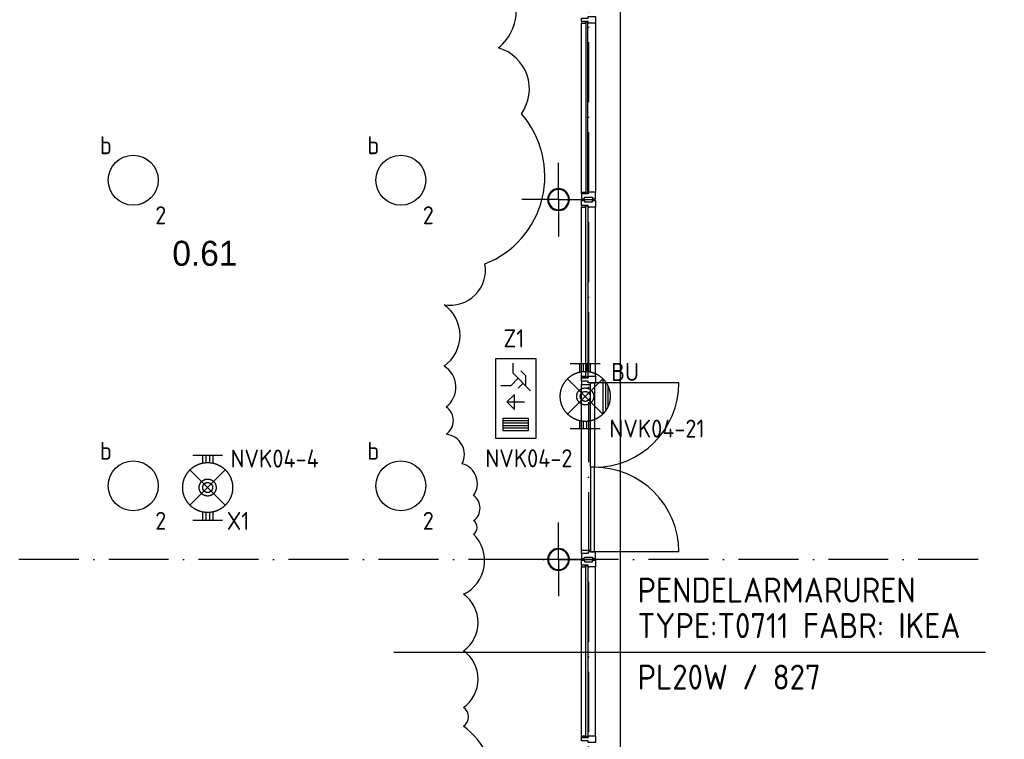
# Model space of a CAD drawing. Header units: millimetres. Extents: x -6587 to 112313, y 244 to 84344.
# Tile 7 of 58: x 28557 to 38409, y 17533 to 24733. Entities that reach past the tile are written whole.
import ezdxf
from ezdxf.enums import TextEntityAlignment as Align
from ezdxf.xclip import XClip

# ---------------------------------------------------------------- set-up
doc = ezdxf.new("R2010")
doc.units = ezdxf.units.MM
doc.header["$LTSCALE"] = 100
doc.header["$XCLIPFRAME"] = 0
doc.linetypes.add('DASHDOT', pattern=[9, 6, -1.5, 0, -1.5])
doc.layers.get('0').update_dxf_attribs({"linetype": 'CONTINUOUS'})
for name, color, linetype in [('AL$7----_STRAMIEN', 1, 'DASHDOT'), ('BOUW', 8, 'CONTINUOUS'), ('EB63101-_ATTRIB', 2, 'CONTINUOUS'), ('EB63202-_ATTRIB', 2, 'CONTINUOUS'), ('EB63501-_ATTRIB', 2, 'CONTINUOUS'), ('EL63101-_LICHT-ARM', 3, 'CONTINUOUS'), ('EL63202-_NOODVRL-TXT', 3, 'CONTINUOUS'), ('EL63501-_NOODVRL-ARM', 3, 'CONTINUOUS'), ('KABELGOOT', 8, 'CONTINUOUS'), ('LIJN035', 50, 'CONTINUOUS'), ('TEKST25', 10, 'CONTINUOUS'), ('WOLKGEEL', 2, 'CONTINUOUS')]:
    doc.layers.add(name, color=color, linetype=linetype)
doc.styles.add('1_8', font='iso', dxfattribs={"width": 0.7, "height": 1.8})
doc.styles.add('BURO-025', font='BUROFONT.shx', dxfattribs={"height": 250})
doc.styles.add('ISO', font='iso.shx')
doc.styles.add('NORATT', font='isocp.shx')
doc.styles.get("Standard").update_dxf_attribs({"font": 'iso.shx'})
doc.styles.add('TECHNIC', font='technic_.ttf')

# ---------------------------------------------------------------- blocks, each defined once
blk = doc.blocks.new('EJ3T01W')
at = {"color": 0}
for p, q in [((-3.25, -1.5), (-3.25, 1.5)), ((-1.768, 1.768), (1.768, -1.768)), ((1.768, 1.768), (-1.768, -1.768)), ((3.25, -1.5), (3.25, 1.5)), ((-3.25, 0.525), (-2.444, 0.525)), ((-3.25, 0.175), (-2.494, 0.175)), ((2.444, 0.525), (3.25, 0.525)), ((2.494, 0.175), (3.25, 0.175)), ((-3.25, -0.175), (-2.494, -0.175)), ((-3.25, -0.525), (-2.444, -0.525)), ((2.444, -0.525), (3.25, -0.525)), ((2.494, -0.175), (3.25, -0.175))]:
    blk.add_line(p, q, dxfattribs=at)
for p, q in [((1.768, -1.768), (-1.768, -1.768)), ((1.476, -2.018), (-1.476, -2.018)), ((1.052, -2.268), (-1.052, -2.268))]:
    blk.add_line(p, q)
at = {"color": 6}
blk.add_lwpolyline([(1.768, -1.768), (1.75, -1.75)], dxfattribs=at)
at = {"color": 0}
for radius in [2.5, 0.85, 0.5]:
    blk.add_circle((0, 0), radius, dxfattribs=at)
at = {"color": 6, "style": '1_8'}
for tag, flags, p in [('A_CODE', 8, (-3.5, 2.75)), ('SCHAK', 8, (3.5, 2.75)), ('GROEP', 8, (-3.5, -2.75)), ('KAST', 9, (3.5, -2.75))]:
    blk.add_attdef(tag, text='', height=1.8, dxfattribs=dict(at, flags=flags)).set_placement(p, align=Align.MIDDLE)
blk = doc.blocks.new('ES3N026')
for p, q in [((2.25, 1.25), (2.25, -1.25)), ((2.5, 1.25), (2.5, -1.25)), ((2.75, 1.25), (2.75, -1.25)), ((3, 1.25), (3, -1.25)), ((-1.5, 0.75), (-1, 0.25)), ((0.375, -0.875), (0.375, 0.875))]:
    blk.add_line(p, q)
for points in [[(4.013, 2.007), (4.013, -1.981), (-3.988, -1.981), (-3.988, 2.007)], [(3.25, -1.25), (2, -1.25), (2, 1.25), (3.25, 1.25)], [(0.375, -0.875), (1.125, -0.125), (-0.375, -0.125)]]:
    blk.add_lwpolyline(points, close=True)
for points in [[(-0.75, 1.5), (-2.5, -0.25), (-3.5, -0.25)], [(-1.25, 1), (-2.25, 1), (-2.75, 0.5)], [(-2, 0.25), (-1.25, -0.5), (-1.25, -1.5)]]:
    blk.add_lwpolyline(points)
at = {"color": 2, "style": '1_8', "flags": 8}
blk.add_attdef('NUMMER', text='', height=1.8, dxfattribs=at).set_placement((4, 3.75), align=Align.MIDDLE)
at = {"style": '1_8'}
for tag, flags, p in [('A_CODE', 8, (-3.5, 2.75)), ('SCHAK', 8, (3.5, 2.75)), ('GROEP', 8, (-3.5, -2.75)), ('KAST', 9, (3.5, -2.75))]:
    blk.add_attdef(tag, text='', height=1.8, dxfattribs=dict(at, flags=flags)).set_placement(p, align=Align.MIDDLE_CENTER)
blk = doc.blocks.new('EJ3T01')
at = {"color": 0}
for p, q in [((-3.25, -1.5), (-3.25, 1.5)), ((-1.768, 1.768), (1.768, -1.768)), ((1.768, 1.768), (-1.768, -1.768)), ((3.25, -1.5), (3.25, 1.5)), ((-3.25, 0.525), (-2.444, 0.525)), ((-3.25, 0.175), (-2.494, 0.175)), ((2.444, 0.525), (3.25, 0.525)), ((2.494, 0.175), (3.25, 0.175)), ((-3.25, -0.175), (-2.494, -0.175)), ((-3.25, -0.525), (-2.444, -0.525)), ((2.444, -0.525), (3.25, -0.525)), ((2.494, -0.175), (3.25, -0.175))]:
    blk.add_line(p, q, dxfattribs=at)
at = {"color": 6}
blk.add_lwpolyline([(1.768, -1.768), (1.75, -1.75)], dxfattribs=at)
at = {"color": 0}
for radius in [2.5, 0.85, 0.5]:
    blk.add_circle((0, 0), radius, dxfattribs=at)
at = {"color": 6, "style": '1_8'}
for tag, flags, p in [('A_CODE', 8, (-3.5, 2.75)), ('SCHAK', 8, (3.5, 2.75)), ('GROEP', 8, (-3.5, -2.75)), ('KAST', 9, (3.5, -2.75))]:
    blk.add_attdef(tag, text='', height=1.8, dxfattribs=dict(at, flags=flags)).set_placement(p, align=Align.MIDDLE)
blk = doc.blocks.new('ES3G00')
blk.add_circle((0, 0), 2.5)
blk.add_circle((0, 0), 2.5)
for tag, style, flags, p in [('GELIJK', 'NORATT', 9, (3.5, 5)), ('GELIJK', '1_8', 9, (3.5, 5)), ('SCHAK', 'NORATT', 8, (3.5, 2.75)), ('SCHAK', '1_8', 8, (3.5, 2.75)), ('A_CODE', 'NORATT', 8, (0, 0)), ('A_CODE', '1_8', 8, (0, 0)), ('GROEP', 'NORATT', 8, (-3.5, -2.75)), ('GROEP', '1_8', 8, (-3.5, -2.75)), ('KAST', 'NORATT', 9, (3.5, -2.75)), ('KAST', '1_8', 9, (3.5, -2.75))]:
    blk.add_attdef(tag, text='', height=1.8, dxfattribs=dict(style=style, flags=flags)).set_placement(p, align=Align.MIDDLE_CENTER)
blk = doc.blocks.new('XREF')
at = {"layer": 'AL$7----_STRAMIEN', "color": 1}
for p, q in [((190590.3, 68943.2), (190590.3, 19230.4)), ((194490.3, 33165), (170898.4, 33165))]:
    blk.add_line(p, q, dxfattribs=at)
at = {"layer": 'BOUW'}
for p, q in [((190910.3, 22045), (190910.3, 54765)), ((190910.3, 22045), (190910.3, 43580.1)), ((190521.3, 36841.1), (190521.3, 38531.6)), ((190563.3, 38544.6), (190563.3, 36828.1)), ((190584.3, 38544.6), (190563.3, 38544.6)), ((190584.3, 36828.1), (190584.3, 38544.6)), ((190660.3, 38531.6), (190660.3, 36841.1)), ((190290.4, 36765), (190290.4, 37132.8)), ((190290.4, 36765), (190290.4, 37132.8)), ((190290.4, 36765), (189922.6, 36765)), ((190290.4, 36765), (189922.6, 36765)), ((190290.4, 36765), (190290.4, 36397.2)), ((190290.4, 36765), (190290.4, 36397.2)), ((190290.4, 36765), (190658.3, 36765)), ((190290.4, 36765), (190658.3, 36765)), ((190521.3, 36841.1), (190559.3, 36841.1)), ((190521.3, 36824.1), (190521.3, 36841.1)), ((190521.3, 36824.1), (190521.3, 36774.1)), ((190559.3, 36824.1), (190521.3, 36824.1)), ((190588.3, 36824.1), (190521.3, 36824.1)), ((190521.3, 36774.1), (190550.8, 36774.1)), ((190521.3, 36756.1), (190550.8, 36756.1)), ((190521.3, 36706.1), (190521.3, 36756.1)), ((190550.8, 36774.1), (190550.8, 36788.1)), ((190550.8, 36788.1), (190630.8, 36788.1)), ((190550.8, 36756.1), (190550.8, 36742.1)), ((190559.3, 36824.1), (190559.3, 36841.1)), ((190559.3, 36841.1), (190563.3, 36841.1)), ((190559.3, 36841.1), (190559.3, 36824.1)), ((190588.3, 36824.1), (190559.3, 36824.1)), ((190563.3, 36841.1), (190563.3, 36828.1)), ((190563.3, 36828.1), (190584.3, 36828.1)), ((190563.3, 36828.1), (190584.3, 36828.1)), ((190584.3, 36841.1), (190588.3, 36841.1)), ((190584.3, 36828.1), (190584.3, 36841.1)), ((190588.3, 36841.1), (190588.3, 36824.1)), ((190660.3, 36841.1), (190588.3, 36841.1)), ((190588.3, 36841.1), (190588.3, 36824.1)), ((190630.8, 36788.1), (190630.8, 36774.1)), ((190630.8, 36774.1), (190660.3, 36774.1)), ((190630.8, 36756.1), (190660.3, 36756.1)), ((190630.8, 36742.1), (190630.8, 36756.1)), ((190660.3, 36774.1), (190660.3, 36841.1)), ((190660.3, 36756.1), (190660.3, 36689.1)), ((190521.3, 36706.1), (190521.3, 36689.1)), ((190559.3, 36706.1), (190521.3, 36706.1)), ((190588.3, 36706.1), (190521.3, 36706.1)), ((190521.3, 36689.1), (190559.3, 36689.1)), ((190521.3, 34998.6), (190521.3, 36689.1)), ((190550.8, 36742.1), (190630.8, 36742.1)), ((190559.3, 36706.1), (190559.3, 36689.1)), ((190588.3, 36706.1), (190559.3, 36706.1)), ((190559.3, 36689.1), (190559.3, 36706.1)), ((190559.3, 36689.1), (190563.3, 36689.1)), ((190563.3, 36702.1), (190584.3, 36702.1)), ((190563.3, 36689.1), (190563.3, 36702.1)), ((190563.3, 36702.1), (190584.3, 36702.1)), ((190563.3, 34985.6), (190563.3, 36702.1)), ((190584.3, 36702.1), (190584.3, 36689.1)), ((190584.3, 36702.1), (190584.3, 34985.6)), ((190584.3, 36689.1), (190588.3, 36689.1)), ((190588.3, 36689.1), (190588.3, 36706.1)), ((190588.3, 36689.1), (190588.3, 36706.1)), ((190660.3, 36689.1), (190588.3, 36689.1)), ((190660.3, 34998.6), (190660.3, 36689.1)), ((190521.3, 34998.6), (190559.3, 34998.6)), ((190521.3, 34981.6), (190521.3, 34998.6)), ((190559.3, 34981.6), (190521.3, 34981.6)), ((190521.3, 34981.6), (190588.3, 34981.6)), ((190521.3, 34948.6), (190521.3, 34981.6)), ((190559.3, 34998.6), (190559.3, 34981.6)), ((190559.3, 34981.6), (190559.3, 34998.6)), ((190559.3, 34998.6), (190563.3, 34998.6)), ((190588.3, 34981.6), (190559.3, 34981.6)), ((190563.3, 34998.6), (190563.3, 34985.6)), ((190563.3, 34985.6), (190584.3, 34985.6)), ((190584.3, 34985.6), (190563.3, 34985.6)), ((190584.3, 34998.6), (190588.3, 34998.6)), ((190584.3, 34985.6), (190584.3, 34998.6)), ((190588.3, 34998.6), (190588.3, 34981.6)), ((190588.3, 34998.6), (190660.3, 34998.6)), ((190588.3, 34981.6), (190588.3, 34998.6)), ((190660.3, 34998.6), (190660.3, 34931.6)), ((190588.3, 34948.6), (190521.3, 34948.6)), ((190588.3, 34948.6), (190521.3, 34948.6)), ((190521.3, 34948.6), (190521.3, 34914.6)), ((190521.3, 33258.1), (190521.3, 34914.6)), ((190521.3, 34914.6), (190609.3, 34914.6)), ((190588.3, 34931.6), (190588.3, 34948.6)), ((190588.3, 34931.6), (190588.3, 34948.6)), ((190660.3, 34931.6), (190588.3, 34931.6)), ((190609.3, 34931.6), (190588.3, 34931.6)), ((190609.3, 34086.4), (190609.3, 34931.6)), ((190609.3, 34931.6), (190649.3, 34931.6)), ((190609.3, 34914.6), (190609.3, 34931.6)), ((190649.3, 34931.6), (190649.3, 34086.4)), ((190649.3, 34931.6), (190649.3, 34086.4)), ((191494.5, 34931.6), (190649.3, 34931.6)), ((190649.3, 34086.4), (190609.3, 34086.4)), ((190609.3, 34086.4), (190609.3, 33241.1)), ((190649.3, 34086.4), (190609.3, 34086.4)), ((190649.3, 33241.1), (190649.3, 34086.4)), ((190649.3, 33241.1), (190649.3, 34086.4)), ((190290.4, 33165), (190290.4, 33532.8)), ((190290.4, 33165), (190290.4, 33532.8)), ((190521.3, 33258.1), (190609.3, 33258.1)), ((190521.3, 33224.1), (190521.3, 33258.1)), ((190521.3, 33224.1), (190521.3, 33174.1)), ((190588.3, 33224.1), (190521.3, 33224.1)), ((190588.3, 33224.1), (190521.3, 33224.1)), ((190660.3, 33241.1), (190588.3, 33241.1)), ((190588.3, 33241.1), (190588.3, 33224.1)), ((190588.3, 33241.1), (190588.3, 33224.1)), ((190609.3, 33241.1), (190588.3, 33241.1)), ((190609.3, 33258.1), (190609.3, 33241.1)), ((190609.3, 33241.1), (190649.3, 33241.1)), ((191494.5, 33241.1), (190649.3, 33241.1)), ((190660.3, 33174.1), (190660.3, 33241.1)), ((190290.4, 33165), (189922.6, 33165)), ((190290.4, 33165), (189922.6, 33165)), ((190290.4, 33165), (190290.4, 32797.2)), ((190290.4, 33165), (190290.4, 32797.2)), ((190290.4, 33165), (190658.3, 33165)), ((190290.4, 33165), (190658.3, 33165)), ((190521.3, 33174.1), (190550.8, 33174.1)), ((190521.3, 33156.1), (190550.8, 33156.1)), ((190521.3, 33106.1), (190521.3, 33156.1)), ((190521.3, 33106.1), (190521.3, 33089.1)), ((190559.3, 33106.1), (190521.3, 33106.1)), ((190588.3, 33106.1), (190521.3, 33106.1)), ((190550.8, 33188.1), (190630.8, 33188.1)), ((190550.8, 33174.1), (190550.8, 33188.1)), ((190550.8, 33156.1), (190550.8, 33142.1)), ((190550.8, 33142.1), (190630.8, 33142.1)), ((190559.3, 33106.1), (190559.3, 33089.1)), ((190588.3, 33106.1), (190559.3, 33106.1)), ((190559.3, 33089.1), (190559.3, 33106.1)), ((190588.3, 33089.1), (190588.3, 33106.1)), ((190588.3, 33089.1), (190588.3, 33106.1)), ((190630.8, 33188.1), (190630.8, 33174.1)), ((190630.8, 33174.1), (190660.3, 33174.1)), ((190630.8, 33156.1), (190660.3, 33156.1)), ((190630.8, 33142.1), (190630.8, 33156.1)), ((190660.3, 33156.1), (190660.3, 33089.1)), ((190521.3, 33089.1), (190559.3, 33089.1)), ((190521.3, 31398.6), (190521.3, 33089.1)), ((190559.3, 33089.1), (190563.3, 33089.1)), ((190563.3, 33102.1), (190584.3, 33102.1)), ((190563.3, 33089.1), (190563.3, 33102.1)), ((190563.3, 33102.1), (190584.3, 33102.1)), ((190563.3, 31385.6), (190563.3, 33102.1)), ((190584.3, 33102.1), (190584.3, 33089.1)), ((190584.3, 33102.1), (190584.3, 31385.6)), ((190584.3, 33089.1), (190588.3, 33089.1)), ((190660.3, 33089.1), (190588.3, 33089.1)), ((190660.3, 31398.6), (190660.3, 33089.1)), ((190584.3, 31385.6), (190563.3, 31385.6))]:
    blk.add_line(p, q, dxfattribs=at)
for points in [[(190660.3, 38531.6), (190588.3, 38531.6), (190588.3, 38548.6), (190521.3, 38548.6), (190521.3, 38581.6), (190588.3, 38581.6), (190588.3, 38598.6), (190660.3, 38598.6)], [(190559.3, 38548.6), (190521.3, 38548.6), (190521.3, 38531.6), (190559.3, 38531.6)], [(190559.3, 38531.6), (190563.3, 38531.6), (190563.3, 38544.6), (190584.3, 38544.6), (190584.3, 38531.6), (190588.3, 38531.6), (190588.3, 38548.6), (190559.3, 38548.6)], [(190660.3, 31331.6), (190588.3, 31331.6), (190588.3, 31348.6), (190521.3, 31348.6), (190521.3, 31381.6), (190588.3, 31381.6), (190588.3, 31398.6), (190660.3, 31398.6)], [(190559.3, 31381.6), (190521.3, 31381.6), (190521.3, 31398.6), (190559.3, 31398.6)], [(190559.3, 31398.6), (190563.3, 31398.6), (190563.3, 31385.6), (190584.3, 31385.6), (190584.3, 31398.6), (190588.3, 31398.6), (190588.3, 31381.6), (190559.3, 31381.6)]]:
    blk.add_lwpolyline(points, close=True, dxfattribs=at)
for centre, radius, start, end in [((190290.4, 36765), 109.5, 0, 180), ((190290.4, 36765), 109.5, 0, 180), ((190290.4, 36765), 101.5, 0, 180), ((190290.4, 36765), 101.5, 0, 180), ((190290.4, 36765), 109.5, 180, 0), ((190290.4, 36765), 109.5, 180, 0), ((190290.4, 36765), 101.5, 180, 0), ((190290.4, 36765), 101.5, 180, 0), ((190649.3, 34931.6), 845.2, 270, 0), ((190649.3, 33241.1), 845.2, 0, 90), ((190290.4, 33165), 109.5, 0, 180), ((190290.4, 33165), 109.5, 0, 180), ((190290.4, 33165), 101.5, 0, 180), ((190290.4, 33165), 101.5, 0, 180), ((190290.4, 33165), 109.5, 180, 0), ((190290.4, 33165), 109.5, 180, 0), ((190290.4, 33165), 101.5, 180, 0), ((190290.4, 33165), 101.5, 180, 0)]:
    blk.add_arc(centre, radius, start, end, dxfattribs=at)
at = {"layer": 'BOUW', "style": 'BURO-025'}
blk.add_text('0.61', height=250, dxfattribs=at).set_placement((186426.4, 36102.7))
at = {"layer": 'BOUW', "style": 'TECHNIC'}
for tag, p in [('TKC', (236228.5, 52184.8)), ('BALIE', (236228.5, 51894.3))]:
    blk.add_attdef(tag, text='', height=250, dxfattribs=at).set_placement(p, align=Align.CENTER)
at = {"layer": 'KABELGOOT', "color": 8, "flags": 3}
blk.add_attdef('HULPSTUK', (188825.4, 76010.1, 3650), '', height=1, rotation=180, dxfattribs=at)
blk.add_attdef('HULPSTUK', (182644.4, 45781.1, 3650), '', height=1, dxfattribs=at)

msp = doc.modelspace()

# ---------------------------------------------------------------- linework, layer by layer
at = {"layer": 'LIJN035', "color": 10}
msp.add_line((32299.1, 18403.4), (38221.6, 18403.4), dxfattribs=at)
at = {"layer": 'WOLKGEEL', "color": 50}
msp.add_lwpolyline([(32959.6, 16342.8, 0.520567), (32997.3, 17663.5, 0.520567), (32997.3, 17852.2, 0.520567), (32997.3, 18418.2, 0.520567), (32997.3, 18984.2, 0.520567), (33098.6, 19585, 0.520567), (33098.6, 19721.4, 0.520567), (33098.6, 19971.5, 0.520567), (32984.8, 20289.7, 0.520567), (32825.6, 20585.3, 0.520567), (32825.6, 20858.1, 0.520567), (32802.8, 21267.3, 0.520567), (32802.8, 21881.1, 0.520567), (33212.4, 22290.3, 0.520567), (33576.4, 23790.7, 0.520567), (33576.4, 23790.7, 0.520567), (33348.9, 24450, 0.520567), (33280.3, 25254.8, 0.520567)], format="xyb", dxfattribs=at)

# ---------------------------------------------------------------- block references
at = {"layer": 'EL63101-_LICHT-ARM'}
msp.add_blockref('XREF', (-156342.1, -13832.1), dxfattribs=at)
ref = msp.add_blockref('ES3G00', (29693.5, 23126.9, 3500), dxfattribs=dict(at, xscale=100, yscale=100, zscale=100, rotation=90))
ref.add_attrib('GROEP', '2', dxfattribs={"layer": 'EB63101-_ATTRIB', "color": 1, "height": 180, "style": 'NORATT', "flags": 8}).set_placement((29968.5, 22776.9, 3500), align=Align.MIDDLE_CENTER)
ref.add_attrib('SCHAK', 'b', dxfattribs={"layer": 'EB63101-_ATTRIB', "color": 1, "height": 180, "style": 'NORATT', "flags": 8}).set_placement((29418.5, 23476.9, 3500), align=Align.MIDDLE_CENTER)
ref = msp.add_blockref('ES3G00', (32370.5, 23126.9, 3500), dxfattribs=dict(at, xscale=100, yscale=100, zscale=100, rotation=90))
ref.add_attrib('GROEP', '2', dxfattribs={"layer": 'EB63101-_ATTRIB', "color": 1, "height": 180, "style": 'NORATT', "flags": 8}).set_placement((32645.5, 22776.9, 3500), align=Align.MIDDLE_CENTER)
ref.add_attrib('SCHAK', 'b', dxfattribs={"layer": 'EB63101-_ATTRIB', "color": 1, "height": 180, "style": 'NORATT', "flags": 8}).set_placement((32095.5, 23476.9, 3500), align=Align.MIDDLE_CENTER)
ref = msp.add_blockref('ES3G00', (29693.5, 20068.9, 3500), dxfattribs=dict(at, xscale=100, yscale=100, zscale=100, rotation=90))
ref.add_attrib('GROEP', '2', dxfattribs={"layer": 'EB63101-_ATTRIB', "color": 1, "height": 180, "style": 'NORATT', "flags": 8}).set_placement((29968.5, 19718.9, 3500), align=Align.MIDDLE_CENTER)
ref.add_attrib('SCHAK', 'b', dxfattribs={"layer": 'EB63101-_ATTRIB', "color": 1, "height": 180, "style": 'NORATT', "flags": 8}).set_placement((29418.5, 20418.9, 3500), align=Align.MIDDLE_CENTER)
ref = msp.add_blockref('ES3G00', (32370.5, 20068.9, 3500), dxfattribs=dict(at, xscale=100, yscale=100, zscale=100, rotation=90))
ref.add_attrib('GROEP', '2', dxfattribs={"layer": 'EB63101-_ATTRIB', "color": 1, "height": 180, "style": 'NORATT', "flags": 8}).set_placement((32645.5, 19718.9, 3500), align=Align.MIDDLE_CENTER)
ref.add_attrib('SCHAK', 'b', dxfattribs={"layer": 'EB63101-_ATTRIB', "color": 1, "height": 180, "style": 'NORATT', "flags": 8}).set_placement((32095.5, 20418.9, 3500), align=Align.MIDDLE_CENTER)
at = {"layer": 'EL63202-_NOODVRL-TXT'}
ref = msp.add_blockref('ES3N026', (33519.6, 20945.4), dxfattribs=dict(at, xscale=100, yscale=100, zscale=100, rotation=270))
XClip(ref).set_block_clipping_path([(-605.695, -347.025), (179.61, -347.025), (179.61, 44.4), (-139.705, 44.4), (-139.705, 298.215), (179.61, 298.215), (179.61, 567.315), (-196.235, 567.315), (-196.235, 743.15), (-607.225, 743.15)])
ref.add_attrib('A_CODE', 'Z1', dxfattribs={"layer": 'EB63202-_ATTRIB', "color": 1, "height": 180, "style": '1_8', "flags": 8}).set_placement((33502.1, 21544.4), align=Align.MIDDLE_CENTER)
ref.add_attrib('GROEP', 'NVK04-2', dxfattribs={"layer": 'EB63202-_ATTRIB', "color": 1, "height": 180, "style": '1_8', "flags": 8}).set_placement((33651.8, 20344.9), align=Align.MIDDLE_CENTER)
at = {"layer": 'EL63501-_NOODVRL-ARM'}
ref = msp.add_blockref('EJ3T01W', (34215.6, 20963.9), dxfattribs=dict(at, xscale=100, yscale=100, zscale=100, rotation=90))
XClip(ref).set_block_clipping_path([(605.51, 353.985), (-179.795, 353.985), (-179.795, -37.44), (139.52, -37.44), (139.52, -291.255), (-179.795, -291.255), (-179.795, -560.355), (196.05, -560.355), (196.05, -736.19), (607.04, -736.19)])
ref.add_attrib('A_CODE', 'BU', dxfattribs={"layer": 'EB63501-_ATTRIB', "color": 1, "height": 180, "style": '1_8', "flags": 8}).set_placement((34614.5, 21209.3), align=Align.MIDDLE)
ref.add_attrib('GROEP', 'NVK04-21', dxfattribs={"layer": 'EB63501-_ATTRIB', "color": 1, "height": 180, "style": '1_8', "flags": 8}).set_placement((34933.2, 20642.2), align=Align.MIDDLE)
ref = msp.add_blockref('EJ3T01', (30437.6, 20052.1), dxfattribs=dict(at, xscale=100, yscale=100, zscale=100, rotation=270))
XClip(ref).set_block_clipping_path([(-614.6271205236, -316.2044159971), (170.6778794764, -316.2044159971), (170.6778794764, 75.2205840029), (-148.6371205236, 75.2205840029), (-148.6371205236, 329.0355840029), (170.6778794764, 329.0355840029), (170.6778794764, 598.1355840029), (-205.1671205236, 598.1355840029), (-205.1671205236, 773.9705840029), (-616.1571205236, 773.9705840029)])
ref.add_attrib('A_CODE', 'X1', dxfattribs={"layer": 'EB63501-_ATTRIB', "color": 1, "height": 180, "style": '1_8', "flags": 8}).set_placement((30742, 19718), align=Align.MIDDLE)
ref.add_attrib('GROEP', 'NVK04-4', dxfattribs={"layer": 'EB63501-_ATTRIB', "color": 1, "height": 180, "style": '1_8', "flags": 8}).set_placement((31108, 20342.3), align=Align.MIDDLE)

# ---------------------------------------------------------------- texts
at = {"layer": 'TEKST25', "style": 'ISO'}
for s, p in [('PENDELARMARUREN', (34739.4, 18900.7)), ('TYPE:T0711 FABR: IKEA', (34739.4, 18545.9)), ('PL20W / 827', (34739.4, 18030.4))]:
    msp.add_text(s, height=250, dxfattribs=at).set_placement(p)

doc.saveas('drawing.dxf')
